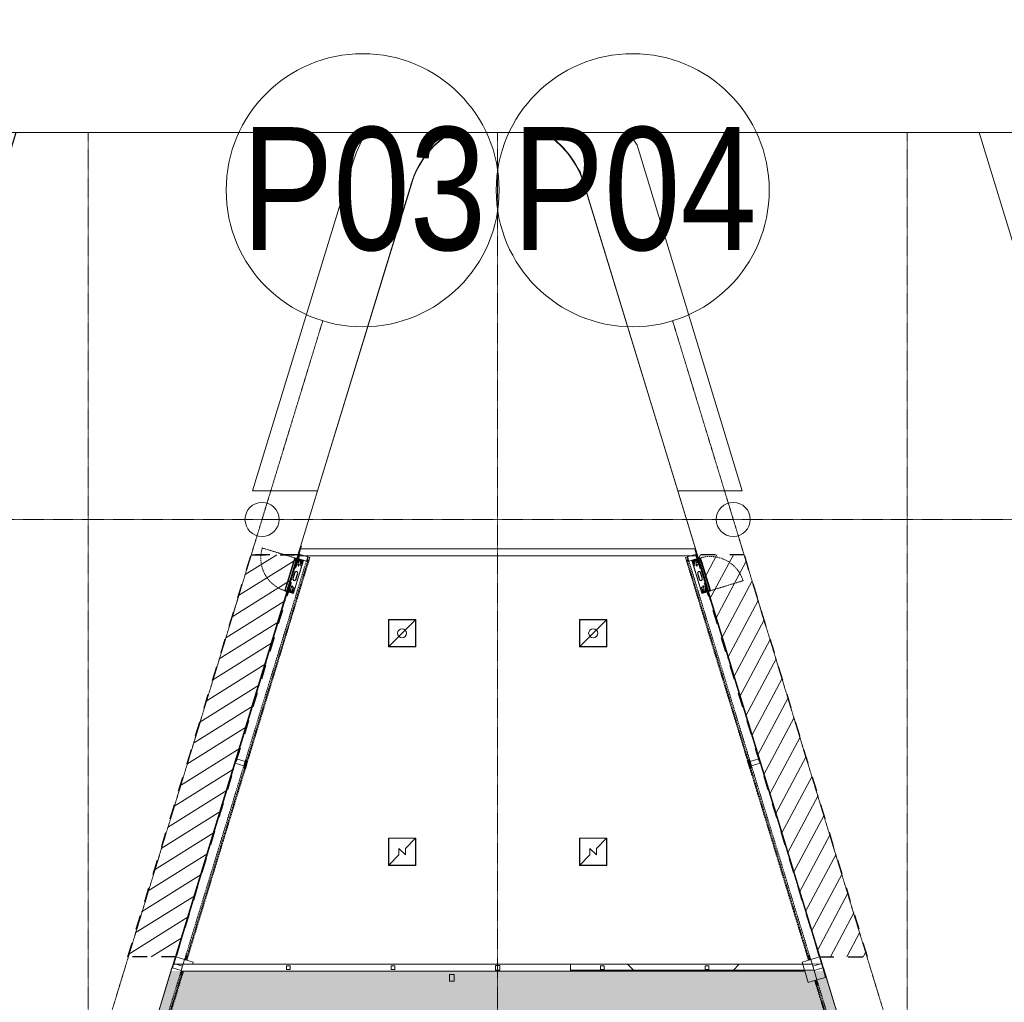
# Model space of a CAD drawing. Header units: millimetres. Extents: x 869791 to 957834, y 561000 to 598978.
# Tile 20 of 38: x 913136 to 934776, y 577392 to 598978. Entities that reach past the tile are written whole.
import ezdxf
from ezdxf.xclip import XClip

# ---------------------------------------------------------------- set-up
doc = ezdxf.new("R2010")
doc.units = ezdxf.units.MM
doc.header["$XCLIPFRAME"] = 2
for name, pattern in [('_T2 Dash', [6.35, 3.175, -3.175]), ('_T2 Grid Line', [22.225, 12.7, -3.175, 3.175, -3.175]), ('_T2 Overhead', [6.6, 4, -1, 0.6, -1]), ('MASTER_19447-AA-TOF-20-3000_A18$0$Dash', [6.35, 3.175, -3.175])]:
    doc.linetypes.add(name, pattern=pattern)
doc.layers.add('$AUDIT_BAD_LAYER1', color=7, linetype='Continuous')
for name, color, linetype, lineweight in [('0-1', 7, 'Continuous', 5), ('A2-1', 7, '_T2 Overhead', 5), ('A2-2', 7, '_T2 Dash', 5), ('A2-3', 7, 'Continuous', 9), ('A2-DOR-1', 7, '_T2 Overhead', 5), ('A2-DOR-3', 7, '_T2 Dash', 5), ('A222-1', 7, 'Continuous', 9), ('A222-3', 7, '_T2 Overhead', 5), ('A23-1', 7, 'Continuous', 9), ('A24', 7, 'Continuous', 5), ('A24-2', 7, 'Continuous', 9), ('A254', 7, 'Continuous', 5), ('A822', 7, 'Continuous', 5), ('A822-1', 7, '_T2 Grid Line', 5), ('A852-TYNN', 7, 'Continuous', 5), ('A864', 7, 'Continuous', 5), ('A864-1', 7, '_T2 Overhead', 5)]:
    doc.layers.add(name, color=color, linetype=linetype, lineweight=lineweight)
doc.layers.add('A200-13 KIOSK', color=7, linetype='Continuous', lineweight=5, true_color=0xc7d6ef)
doc.layers.add('A222-2', color=9, linetype='Continuous', lineweight=5, true_color=0x808080)
doc.styles.add('Arial_31', font='arial.ttf', dxfattribs={"width": 0.8, "height": 2700})

# ---------------------------------------------------------------- blocks, each defined once
blk = doc.blocks.new('Grid - Akse - 6_0 mm-1388708-19447-aa-tof-20-3000')
at = {"layer": 'A822'}
blk.add_circle((0, 0), 3, dxfattribs=at)
blk = doc.blocks.new('A253 - Gulvluke_varmefordeler - A253 - GulvLuke - Varmefordeler-V115-19447-aa-tof-20-3000')
at = {"layer": 'A864'}
for p, q in [((300, 300), (-300, 300)), ((-300, 300), (-300, -300)), ((295, 295), (-295, -295)), ((-295, -295), (-295, 295)), ((-295, 295), (295, 295)), ((295, 295), (295, -295)), ((300, -300), (300, 300)), ((-300, -300), (300, -300)), ((295, -295), (-295, -295))]:
    blk.add_line(p, q, dxfattribs=at)
blk.add_circle((0, 0), 100, dxfattribs=at)
blk = doc.blocks.new('A232 - Gulvluke_Installasjonsgulv - A253 - Gulvluke - Installasjonsgulv-V112-19447-aa-tof-20-3000')
at = {"layer": 'A864'}
for p, q in [((300, 300), (-300, 300)), ((-300, 300), (-300, -300)), ((-295, -295), (-295, 295)), ((-295, 295), (295, 295)), ((295, 295), (71, 71)), ((295, 295), (295, -295)), ((300, -300), (300, 300)), ((-71, 71), (-71, -71)), ((71, -71), (-71, 71)), ((71, -71), (71, 71)), ((-71, -71), (-295, -295)), ((-300, -300), (300, -300)), ((295, -295), (-295, -295))]:
    blk.add_line(p, q, dxfattribs=at)
blk = doc.blocks.new('B222 - HUP - B222 - HUP - 200 x 100 x 8-61912793-19447-aa-tof-20-3000')
at = {"layer": 'A222-1'}
for p, q in [((50, 100), (-50, 100)), ((-50, 100), (-50, -100)), ((50, 100), (-50, 100)), ((-50, 100), (-50, -100)), ((50, -100), (50, 100)), ((50, -100), (50, 100)), ((-50, -100), (50, -100)), ((-50, -100), (50, -100))]:
    blk.add_line(p, q, dxfattribs=at)
blk = doc.blocks.new('B222 - HUP - B222 - HUP - 200 x 100 x 8-V305-19447-aa-tof-20-3000')
at = {"layer": 'A222-1'}
for p, q in [((50, 100), (-50, 100)), ((-50, 100), (-50, -100)), ((50, 100), (-50, 100)), ((-50, 100), (-50, -100)), ((50, -100), (50, 100)), ((50, -100), (50, 100)), ((-50, -100), (50, -100)), ((-50, -100), (50, -100))]:
    blk.add_line(p, q, dxfattribs=at)
blk = doc.blocks.new('B222 - HUP - B222 - HUP - 200 x 100 x 8-61912792-19447-aa-tof-20-3000')
at = {"layer": 'A222-1'}
for p, q in [((50, 100), (-50, 100)), ((-50, 100), (-50, -100)), ((50, 100), (-50, 100)), ((-50, 100), (-50, -100)), ((50, -100), (50, 100)), ((50, -100), (50, 100)), ((-50, -100), (50, -100)), ((-50, -100), (50, -100))]:
    blk.add_line(p, q, dxfattribs=at)
blk = doc.blocks.new('B222 - HUP - B222 - HUP - 200 x 100 x 8-V316-19447-aa-tof-20-3000')
at = {"layer": 'A222-1'}
for p, q in [((-50, 100), (50, 100)), ((-50, -100), (-50, 100)), ((-50, -100), (-50, 100)), ((-50, 100), (50, 100)), ((50, 100), (50, -100)), ((50, 100), (50, -100)), ((50, -100), (-50, -100)), ((50, -100), (-50, -100))]:
    blk.add_line(p, q, dxfattribs=at)
blk = doc.blocks.new('B222 - HUP - B222 - HUP - 200 x 100 x 8-61912829-19447-aa-tof-20-3000')
at = {"layer": 'A222-1'}
for p, q in [((-50, 100), (50, 100)), ((-50, -100), (-50, 100)), ((-50, -100), (-50, 100)), ((-50, 100), (50, 100)), ((50, 100), (50, -100)), ((50, 100), (50, -100)), ((50, -100), (-50, -100)), ((50, -100), (-50, -100))]:
    blk.add_line(p, q, dxfattribs=at)
blk = doc.blocks.new('B222 - HUP - B222 - HUP - 200 x 100 x 8-61912830-19447-aa-tof-20-3000')
at = {"layer": 'A222-1'}
for p, q in [((-50, 100), (50, 100)), ((-50, -100), (-50, 100)), ((-50, -100), (-50, 100)), ((-50, 100), (50, 100)), ((50, 100), (50, -100)), ((50, 100), (50, -100)), ((50, -100), (-50, -100)), ((50, -100), (-50, -100))]:
    blk.add_line(p, q, dxfattribs=at)
blk = doc.blocks.new('A233 - Rulleport - A233 - RI_AAO - 4080 x 2500-72972505-19447-aa-tof-20-3000')
at = {"layer": 'A2-DOR-3'}
for p, q in [((1990, -100), (-2025, -100)), ((-2025, -100), (-2025, -150)), ((-2025, -150), (2025, -150)), ((2025, -150), (2025, -100))]:
    blk.add_line(p, q, dxfattribs=at)
blk = doc.blocks.new('A233 - Rulleport - A233 - RI_AAO - 4500 x 2500-V363-19447-aa-tof-20-3000')
at = {"layer": 'A2-DOR-3'}
for p, q in [((-2235, -100), (-2235, -150)), ((-2235, -150), (2235, -150)), ((2235, -100), (-2200, -100)), ((2235, -150), (2235, -100))]:
    blk.add_line(p, q, dxfattribs=at)
blk = doc.blocks.new('A233 - Rulleport - A233 - RI_AAO - 4700 x 2500-72972487-19447-aa-tof-20-3000')
at = {"layer": 'A2-DOR-3'}
for p, q in [((-2335, -100), (-2335, -150)), ((-2335, -150), (2335, -150)), ((2302, -100), (-2300, -100)), ((2335, -150), (2335, -100))]:
    blk.add_line(p, q, dxfattribs=at)
blk = doc.blocks.new('A233 - Rulleport - A233 - RI_AAO - 4300 x 2500-72972507-19447-aa-tof-20-3000')
at = {"layer": 'A2-DOR-3'}
for p, q in [((-2135, 100), (-2135, 150)), ((-2135, 150), (2135, 150)), ((2100, 100), (-2135, 100)), ((2135, 150), (2135, 100))]:
    blk.add_line(p, q, dxfattribs=at)
blk = doc.blocks.new('A233 - Rulleport - A233 - RI_AAO - 4500 x 2500-V364-19447-aa-tof-20-3000')
at = {"layer": 'A2-DOR-3'}
for p, q in [((-2235, 100), (-2235, 150)), ((-2235, 150), (2235, 150)), ((2235, 100), (-2200, 100)), ((2235, 150), (2235, 100))]:
    blk.add_line(p, q, dxfattribs=at)
blk = doc.blocks.new('A233 - Rulleport - A233 - RI_AAO - 4700 x 2500-72972488-19447-aa-tof-20-3000')
at = {"layer": 'A2-DOR-3'}
for p, q in [((-2335, 100), (-2335, 150)), ((-2335, 150), (2335, 150)), ((2302, 100), (-2300, 100)), ((2335, 150), (2335, 100))]:
    blk.add_line(p, q, dxfattribs=at)
blk = doc.blocks.new('A36 - Føringsskinner rullegitter - A36 - Føringsskinner rullegitter-62504514-19447-aa-tof-20-3000')
at = {"layer": 'A2-3'}
for p, q in [((-19, 50), (-19, -50)), ((-17, 50), (-19, 50)), ((-17, -48), (-17, 50)), ((19, 50), (17, 50)), ((17, 50), (17, -48)), ((19, -50), (19, 50)), ((-19, -50), (19, -50)), ((17, -48), (-17, -48))]:
    blk.add_line(p, q, dxfattribs=at)
blk = doc.blocks.new('A36 - Føringsskinner rullegitter - A36 - Føringsskinner rullegitter-62505795-19447-aa-tof-20-3000')
at = {"layer": 'A2-3'}
for p, q in [((-19, 50), (-19, -50)), ((19, 50), (-19, 50)), ((-17, -50), (-17, 48)), ((-17, 48), (17, 48)), ((17, 48), (17, -50)), ((19, -50), (19, 50)), ((-19, -50), (-17, -50)), ((17, -50), (19, -50))]:
    blk.add_line(p, q, dxfattribs=at)
blk = doc.blocks.new('B222 - HUP - B222 - HUP - 80 x 80 x 5 mm-64529134-19447-aa-tof-20-3000')
at = {"layer": 'A222-1'}
for p, q in [((40, 40), (-40, 40)), ((-40, 40), (-40, -40)), ((40, 40), (-40, 40)), ((-40, 40), (-40, -40)), ((40, -40), (40, 40)), ((40, -40), (40, 40)), ((-40, -40), (40, -40)), ((-40, -40), (40, -40))]:
    blk.add_line(p, q, dxfattribs=at)
blk = doc.blocks.new('B222 - HUP - B222 - HUP - 100 x 100 x 10 mm-64529139-19447-aa-tof-20-3000')
at = {"layer": 'A222-1'}
for p, q in [((50, 50), (-50, 50)), ((-50, 50), (-50, -50)), ((50, 50), (-50, 50)), ((-50, 50), (-50, -50)), ((50, -50), (50, 50)), ((50, -50), (50, 50)), ((-50, -50), (50, -50)), ((-50, -50), (50, -50))]:
    blk.add_line(p, q, dxfattribs=at)
blk = doc.blocks.new('A234 - Gitter - A241 - Gitter 300 x 300_UK_2550-69921320-19447-aa-tof-20-3000')
at = {"layer": 'A2-2'}
blk.add_line((0, 0), (4293, 0), dxfattribs=at)
blk = doc.blocks.new('A234 - Gitter - A241 - Gitter 300 x 300_UK_2550-68448954-19447-aa-tof-20-3000')
at = {"layer": 'A2-2'}
blk.add_line((0, 0), (4080, 0), dxfattribs=at)
blk = doc.blocks.new('A234 - Gitter - A241 - Gitter 300 x 300_UK_2550-67253122-19447-aa-tof-20-3000')
at = {"layer": 'A2-2'}
blk.add_line((201, 0), (4701, 0), dxfattribs=at)
blk = doc.blocks.new('A234 - Gitter - A241 - Gitter 300 x 300_UK_2550-69921317-19447-aa-tof-20-3000')
at = {"layer": 'A2-2'}
blk.add_line((252, 0), (4752, 0), dxfattribs=at)
blk = doc.blocks.new('A234 - Gitter - A241 - Gitter 300 x 300_UK_2550-67253124-19447-aa-tof-20-3000')
at = {"layer": 'A2-2'}
blk.add_line((0, 0), (4701, 0), dxfattribs=at)
blk = doc.blocks.new('A234 - Gitter - A241 - Gitter 300 x 300_UK_2550-67555564-19447-aa-tof-20-3000')
at = {"layer": 'A2-2'}
blk.add_line((0, 0), (4702, 0), dxfattribs=at)
blk = doc.blocks.new('A275 - Pylon - venstrehengslet - A275 - Pylon - venstrehengslet-V653-19447-aa-tof-20-3000')
at = {"layer": '$AUDIT_BAD_LAYER1'}
for p, q in [((-376, 195), (-376, 0)), ((-376, 41), (-376, 0)), ((-373, 3), (-373, 38)), ((-287, 3), (-373, 3)), ((-320, 166), (-320, 146)), ((-320, 96), (-320, 76)), ((-300, 146), (-300, 166)), ((-300, 76), (-300, 96)), ((-287, 1), (-287, 3)), ((286, 1), (-287, 1)), ((-240, 131), (-260, 131)), ((-260, 111), (-240, 111)), ((-77, 158), (-101, 134)), ((-101, 134), (-101, 108)), ((-101, 108), (-77, 85)), ((77, 158), (-77, 158)), ((-77, 85), (77, 85)), ((100, 134), (77, 158)), ((77, 85), (100, 108)), ((100, 108), (100, 134)), ((260, 131), (240, 131)), ((240, 111), (260, 111)), ((286, 1), (286, 3)), ((373, 3), (286, 3)), ((300, 166), (300, 146)), ((300, 96), (300, 76)), ((320, 146), (320, 166)), ((320, 76), (320, 96)), ((373, 38), (373, 3)), ((376, 0), (376, 195)), ((376, 0), (376, 41)), ((-376, 0), (376, 0))]:
    blk.add_line(p, q, dxfattribs=at)
for centre, radius, start, end in [((-354, 166), 10, 0, 180), ((-354, 166), 10, 180, 0), ((-354, 121), 10, 0, 180), ((-354, 121), 10, 180, 360), ((-354, 76), 10, 0, 180), ((-354, 76), 10, 180, 0), ((-354, 166), 5.5, 0, 180), ((-354, 166), 5.5, 180, 360), ((-354, 144), 6, 360, 180), ((-354, 144), 6, 180, 360), ((-354, 121), 5.5, 0, 180), ((-354, 121), 5.5, 180, 360), ((-354, 99), 6, 0, 180), ((-354, 99), 6, 180, 360), ((-354, 76), 5.5, 0, 180), ((-354, 76), 5.5, 180, 360), ((-310, 166), 10, 0, 180), ((-310, 146), 10, 180, 0), ((-310, 96), 10, 0, 180), ((-310, 76), 10, 180, 0), ((-260, 121), 10, 90, 180), ((-260, 121), 10, 180, 270), ((-260, 166), 7, 0, 180), ((-260, 166), 7, 180, 0), ((-260, 76), 7, 0, 180), ((-260, 76), 7, 180, 0), ((-240, 121), 10, 270, 90), ((240, 121), 10, 90, 180), ((240, 121), 10, 180, 270), ((260, 166), 7, 0, 180), ((260, 166), 7, 180, 0), ((260, 76), 7, 0, 180), ((260, 76), 7, 180, 0), ((260, 121), 10, 270, 90), ((310, 166), 10, 0, 180), ((310, 146), 10, 180, 360), ((310, 96), 10, 0, 180), ((310, 76), 10, 180, 0), ((354, 166), 10, 0, 180), ((354, 166), 10, 180, 0), ((354, 121), 10, 0, 180), ((354, 121), 10, 180, 360), ((354, 76), 10, 0, 180), ((354, 76), 10, 180, 0), ((354, 166), 5.5, 0, 180), ((354, 166), 5.5, 180, 360), ((354, 144), 6, 360, 180), ((354, 144), 6, 180, 360), ((354, 121), 5.5, 0, 180), ((354, 121), 5.5, 180, 360), ((354, 99), 6, 0, 180), ((354, 99), 6, 180, 360), ((354, 76), 5.5, 0, 180), ((354, 76), 5.5, 180, 360)]:
    blk.add_arc(centre, radius, start, end, dxfattribs=at)
at = {"layer": 'A2-2'}
blk.add_line((-376, 0), (-376, -752), dxfattribs=at)
blk.add_arc((-376, 0), 752, 270, 360, dxfattribs=at)
at = {"layer": 'A2-3'}
for p, q in [((376, 195), (-376, 195)), ((-376, 195), (-376, 50)), ((-376, 50), (376, 50)), ((376, 41), (-376, 41)), ((-376, 41), (-376, 1)), ((-376, 1), (-287, 1)), ((-373, 54), (-373, 192)), ((-373, 192), (373, 192)), ((373, 54), (-373, 54)), ((-373, 4), (-373, 38)), ((-373, 38), (373, 38)), ((373, 4), (-373, 4)), ((360, 50), (-360, 50)), ((-360, 50), (-360, 41)), ((-360, 41), (360, 41)), ((-287, 1), (-287, 3)), ((-287, 3), (286, 3)), ((286, 3), (286, 1)), ((286, 1), (376, 1)), ((360, 41), (360, 50)), ((373, 192), (373, 54)), ((373, 38), (373, 4)), ((376, 50), (376, 195)), ((376, 1), (376, 41))]:
    blk.add_line(p, q, dxfattribs=at)
blk = doc.blocks.new('A275 - Pylon - venstrehengslet - A275 - Pylon - venstrehengslet-V651-19447-aa-tof-20-3000')
at = {"layer": '$AUDIT_BAD_LAYER1'}
for p, q in [((-376, 195), (-376, 0)), ((-376, 41), (-376, 0)), ((-373, 3), (-373, 38)), ((-287, 3), (-373, 3)), ((-320, 166), (-320, 146)), ((-320, 96), (-320, 76)), ((-300, 146), (-300, 166)), ((-300, 76), (-300, 96)), ((-287, 1), (-287, 3)), ((287, 1), (-287, 1)), ((-240, 131), (-260, 131)), ((-260, 111), (-240, 111)), ((-77, 158), (-101, 134)), ((-101, 134), (-101, 108)), ((-101, 108), (-77, 85)), ((77, 158), (-77, 158)), ((-77, 85), (77, 85)), ((100, 134), (77, 158)), ((77, 85), (100, 108)), ((100, 108), (100, 134)), ((260, 131), (240, 131)), ((240, 111), (260, 111)), ((287, 1), (287, 3)), ((373, 3), (287, 3)), ((300, 166), (300, 146)), ((300, 96), (300, 76)), ((320, 146), (320, 166)), ((320, 76), (320, 96)), ((373, 38), (373, 3)), ((376, 0), (376, 195)), ((376, 0), (376, 41)), ((-376, 0), (376, 0))]:
    blk.add_line(p, q, dxfattribs=at)
for centre, radius, start, end in [((-354, 166), 10, 0, 180), ((-354, 166), 10, 180, 0), ((-354, 121), 10, 0, 180), ((-354, 121), 10, 180, 360), ((-354, 76), 10, 0, 180), ((-354, 76), 10, 180, 0), ((-354, 166), 5.5, 0, 180), ((-354, 166), 5.5, 180, 360), ((-354, 144), 6, 360, 180), ((-354, 144), 6, 180, 360), ((-354, 121), 5.5, 0, 180), ((-354, 121), 5.5, 180, 360), ((-354, 99), 6, 0, 180), ((-354, 99), 6, 180, 360), ((-354, 76), 5.5, 0, 180), ((-354, 76), 5.5, 180, 360), ((-310, 166), 10, 0, 180), ((-310, 146), 10, 180, 0), ((-310, 96), 10, 0, 180), ((-310, 76), 10, 180, 0), ((-260, 121), 10, 90, 180), ((-260, 121), 10, 180, 270), ((-260, 166), 7, 0, 180), ((-260, 166), 7, 180, 0), ((-260, 76), 7, 0, 180), ((-260, 76), 7, 180, 0), ((-240, 121), 10, 270, 90), ((240, 121), 10, 90, 180), ((240, 121), 10, 180, 270), ((260, 166), 7, 0, 180), ((260, 166), 7, 180, 0), ((260, 76), 7, 0, 180), ((260, 76), 7, 180, 0), ((260, 121), 10, 270, 90), ((310, 166), 10, 0, 180), ((310, 146), 10, 180, 360), ((310, 96), 10, 0, 180), ((310, 76), 10, 180, 0), ((354, 166), 10, 0, 180), ((354, 166), 10, 180, 0), ((354, 121), 10, 0, 180), ((354, 121), 10, 180, 360), ((354, 76), 10, 0, 180), ((354, 76), 10, 180, 0), ((354, 166), 5.5, 0, 180), ((354, 166), 5.5, 180, 360), ((354, 144), 6, 360, 180), ((354, 144), 6, 180, 360), ((354, 121), 5.5, 0, 180), ((354, 121), 5.5, 180, 360), ((354, 99), 6, 0, 180), ((354, 99), 6, 180, 360), ((354, 76), 5.5, 0, 180), ((354, 76), 5.5, 180, 360)]:
    blk.add_arc(centre, radius, start, end, dxfattribs=at)
at = {"layer": 'A2-2'}
blk.add_line((-376, 0), (-376, -752), dxfattribs=at)
blk.add_arc((-376, 0), 752, 270, 360, dxfattribs=at)
at = {"layer": 'A2-3'}
for p, q in [((376, 195), (-376, 195)), ((-376, 195), (-376, 51)), ((-376, 51), (376, 51)), ((376, 41), (-376, 41)), ((-376, 41), (-376, 1)), ((-376, 1), (-287, 1)), ((-373, 54), (-373, 192)), ((-373, 192), (373, 192)), ((373, 54), (-373, 54)), ((-373, 4), (-373, 38)), ((-373, 38), (373, 38)), ((373, 4), (-373, 4)), ((360, 51), (-360, 51)), ((-360, 51), (-360, 41)), ((-360, 41), (360, 41)), ((-287, 1), (-287, 3)), ((-287, 3), (287, 3)), ((287, 3), (287, 1)), ((287, 1), (376, 1)), ((360, 41), (360, 51)), ((373, 192), (373, 54)), ((373, 38), (373, 4)), ((376, 51), (376, 195)), ((376, 1), (376, 41))]:
    blk.add_line(p, q, dxfattribs=at)
blk = doc.blocks.new('gmtio-a-200-1-0001_rvt-1-19447-aa-tof-20-3000')
at = {"layer": 'A222-2'}
h = blk.add_hatch(dxfattribs=at)
h.set_pattern_fill('FP_5', color=256, style=0, pattern_type=2)
h.set_pattern_definition([(50, (0, 0), (7287.363, -637.56), [762, -8382]), (355, (0, 0), (-1409.714, 7642.27), [609.6, -6705.6]), (100.451, (607, -53), (5877.705, 7004.665), [647.6, -7123.6]), (46.184, (0, 2032), (10843.16, -1681.71), [1143, -12573]), (96.636, (904, 1892), (9496.1, 9897.1), [971.4, -10685.4]), (351.184, (0, 2032), (9496.2, 9897.01), [914.4, -10058.4]), (21, (1016, 1524), (6064.575, -4090.61), [762, -8382]), (326, (1016, 1524), (2472.08, 7367.52), [609.6, -6705.6]), (71.451, (1521.4, 1183), (8536.685, 3276.85), [647.6, -7123.6]), (37.5, (0, 0), (123.544, 3382.2016), [335.28, -6289.04, 335.28, -6471.92, -6731]), (37.5, (0, 0), (123.544, 3382.2016), [-13431.52, 335.28, -6395.72]), (7.5, (0, 0), (2672.787, 4007.223), [335.28, -3545.84, 335.28, -6136.64, -2565.4]), (7.5, (0, 0), (2672.787, 4007.223), [-10353.04, 335.28, -2230.12]), (327.5, (-2265.7, 0), (5423.636, -229.157), [335.28, -2204.72, 335.28, -7589.52, -10515.6]), (327.5, (-2265.7, 0), (5423.636, -229.157), [-10464.8, 335.28, -10180.32]), (317.5, (-3281.7, 0), (5925.17, 1017.067), [335.28, -2966.72, 335.28, -4927.6, -7467.6]), (317.5, (-3281.7, 0), (5925.17, 1017.067), [-8564.88, 335.28, -7132.32])])
h.paths.add_polyline_path([(586822, 587625), (586950, 587648), (587063, 587713), (587146, 587812), (587191, 587935), (587191, 588065), (587146, 588187), (587063, 588287), (586950, 588352), (586822, 588375), (586693, 588352), (586581, 588287), (586497, 588187), (586452, 588065), (586452, 587935), (586497, 587812), (586581, 587713), (586693, 587648), (586757, 587631)])
at = {"layer": 'A24'}
h = blk.add_hatch(dxfattribs=at)
h.set_pattern_fill('FP_24', color=256, style=0, pattern_type=2)
h.set_pattern_definition([(45, (0, 0), (-2828.427, 2828.427), []), (135, (0, 0), (-2828.427, -2828.427), [])])
h.paths.add_polyline_path([(598000, 578100), (598950, 578100), (598906, 578227), (593600, 578225), (593600, 578100), (597794, 578100)])
h.paths.add_polyline_path([(594260, 578110), (594260, 578190), (594340, 578190), (594340, 578110)])
h.paths.add_polyline_path([(596640, 578110), (596560, 578110), (596560, 578190), (596640, 578190)])
at = {"layer": 'A222-1'}
for centre, start, end in [((586822, 588000), 0, 180), ((597178, 588000), 0, 180), ((586822, 588000), 180, 0), ((597178, 588000), 180, 0)]:
    blk.add_arc(centre, 375, start, end, dxfattribs=at)
at = {"layer": 'A23-1'}
blk.add_line((598369, 578081), (598359, 578081), dxfattribs=at)
at = {"layer": 'A24'}
for p, q in [((598911, 578227), (598924, 578185)), ((598924, 578185), (598911, 578227))]:
    blk.add_line(p, q, dxfattribs=at)
at = {"layer": 'A24-2'}
for p, q in [((587669, 587353), (587634, 587235)), ((587670, 587353), (587669, 587353)), ((589140, 587353), (587774, 587353)), ((596366, 587235), (596331, 587353)), ((587741, 587203), (596259, 587203)), ((584929, 578388), (584884, 578243)), ((585120, 578330), (584929, 578388)), ((585076, 578185), (585120, 578330)), ((585120, 578330), (585076, 578185)), ((585311, 578271), (585120, 578330)), ((585298, 578227), (585311, 578271)), ((593600, 578227), (585298, 578227)), ((593600, 578077), (593600, 578227)), ((598911, 578227), (593600, 578227)), ((593600, 578227), (593600, 578100)), ((598880, 578330), (598689, 578271)), ((598689, 578271), (598826, 577824)), ((599071, 578388), (598880, 578330)), ((598880, 578330), (598911, 578227)), ((598924, 578185), (598880, 578330)), ((599116, 578243), (599071, 578388)), ((585043, 578077), (585252, 578077)), ((585252, 578077), (593600, 578077)), ((593600, 578100), (598950, 578100)), ((598359, 578077), (598234, 578077)), ((598954, 578089), (599017, 577882)), ((599017, 577882), (598954, 578089)), ((599208, 577940), (599145, 578148)), ((598826, 577824), (599017, 577882)), ((599017, 577882), (599208, 577940))]:
    blk.add_line(p, q, dxfattribs=at)
at = {"layer": 'A254'}
for p, q in [((586401, 612800), (568699, 554897)), ((570407, 560501), (586395, 612811)), ((570407, 560500), (586396, 612810)), ((597595, 612811), (613588, 560501)), ((597596, 612810), (613588, 560500)), ((616633, 550543), (597599, 612800)), ((590133, 595464), (588204, 589154)), ((596346, 587355), (593893, 595386)), ((587588, 587139), (590073, 595267)), ((593927, 595266), (596412, 587139)), ((587687, 587410), (587670, 587355)), ((587670, 587355), (596333, 587355)), ((596333, 587355), (596399, 587138)), ((587796, 587081), (587601, 587140)), ((587832, 587203), (587824, 587177)), ((596176, 587177), (596168, 587203)), ((596399, 587140), (596204, 587081)), ((582562, 570698), (587369, 586420)), ((587380, 586417), (584882, 578244)), ((599156, 578151), (596620, 586417)), ((599118, 578244), (596620, 586417)), ((596631, 586420), (601438, 570698)), ((584882, 578244), (584852, 578148)), ((584841, 578152), (584032, 575508)), ((584855, 578148), (584841, 578152)), ((590944, 578005), (591044, 578005)), ((590944, 577855), (590944, 578005)), ((591044, 578005), (591044, 577855)), ((598234, 578077), (593600, 578077)), ((596500, 578077), (596500, 578100)), ((596500, 578100), (596500, 578077)), ((598748, 578077), (598359, 578077)), ((599159, 578152), (599145, 578148)), ((599968, 575508), (599159, 578152)), ((591044, 577855), (590944, 577855))]:
    blk.add_line(p, q, dxfattribs=at)
for centre, radius, start, end in [((592000, 594806), 1981, 13.4291, 166.5437), ((592000, 594807), 1979, 16.984, 160.6206)]:
    blk.add_arc(centre, radius, start, end, dxfattribs=at)
at = {"layer": 'A2-1'}
for name, p, rotation in [('A275 - Pylon - venstrehengslet - A275 - Pylon - venstrehengslet-V653-19447-aa-tof-20-3000', (587436, 586793), 252.9999998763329), ('A275 - Pylon - venstrehengslet - A275 - Pylon - venstrehengslet-V651-19447-aa-tof-20-3000', (596564, 586793), 107.0000000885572), ('A234 - Gitter - A241 - Gitter 300 x 300_UK_2550-67253124-19447-aa-tof-20-3000', (586464, 582624), 72.99999991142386), ('A36 - Føringsskinner rullegitter - A36 - Føringsskinner rullegitter-62504514-19447-aa-tof-20-3000', (587840, 587120), 162.999999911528), ('A36 - Føringsskinner rullegitter - A36 - Føringsskinner rullegitter-62505795-19447-aa-tof-20-3000', (596160, 587120), 17.00000008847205), ('A234 - Gitter - A241 - Gitter 300 x 300_UK_2550-67555564-19447-aa-tof-20-3000', (597536, 582624), 107.0000000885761), ('A234 - Gitter - A241 - Gitter 300 x 300_UK_2550-69921317-19447-aa-tof-20-3000', (585075, 578080), 72.99999991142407), ('A36 - Føringsskinner rullegitter - A36 - Føringsskinner rullegitter-62504514-19447-aa-tof-20-3000', (586451, 582576), 162.999999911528), ('A36 - Føringsskinner rullegitter - A36 - Føringsskinner rullegitter-62505795-19447-aa-tof-20-3000', (586480, 582672), 162.9999999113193), ('A36 - Føringsskinner rullegitter - A36 - Føringsskinner rullegitter-62504514-19447-aa-tof-20-3000', (597520, 582672), 17.0000000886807), ('A36 - Føringsskinner rullegitter - A36 - Føringsskinner rullegitter-62505795-19447-aa-tof-20-3000', (597549, 582576), 17.00000008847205), ('A234 - Gitter - A241 - Gitter 300 x 300_UK_2550-67253122-19447-aa-tof-20-3000', (598910, 578128), 107.0000000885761), ('A36 - Føringsskinner rullegitter - A36 - Føringsskinner rullegitter-62505795-19447-aa-tof-20-3000', (585164, 578368), 162.9999999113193), ('A36 - Føringsskinner rullegitter - A36 - Føringsskinner rullegitter-62504514-19447-aa-tof-20-3000', (598836, 578368), 17.0000000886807), ('A234 - Gitter - A241 - Gitter 300 x 300_UK_2550-69921320-19447-aa-tof-20-3000', (583819, 573972), 72.99999991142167), ('A36 - Føringsskinner rullegitter - A36 - Føringsskinner rullegitter-62504514-19447-aa-tof-20-3000', (585061, 578032), 162.999999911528), ('A36 - Føringsskinner rullegitter - A36 - Føringsskinner rullegitter-62505795-19447-aa-tof-20-3000', (599002, 577825), 17.00000008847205), ('A234 - Gitter - A241 - Gitter 300 x 300_UK_2550-68448954-19447-aa-tof-20-3000', (600181, 573972), 107.0000000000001)]:
    blk.add_blockref(name, p, dxfattribs=dict(at, rotation=rotation))
at = {"layer": 'A2-DOR-1'}
for name, p, rotation in [('A233 - Rulleport - A233 - RI_AAO - 4700 x 2500-72972488-19447-aa-tof-20-3000', (587027, 584911), 252.9999999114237), ('A233 - Rulleport - A233 - RI_AAO - 4700 x 2500-72972487-19447-aa-tof-20-3000', (596973, 584911), 287.0000000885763), ('A233 - Rulleport - A233 - RI_AAO - 4500 x 2500-V364-19447-aa-tof-20-3000', (585682, 580510), 252.9999999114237), ('A233 - Rulleport - A233 - RI_AAO - 4500 x 2500-V363-19447-aa-tof-20-3000', (598318, 580510), 287.0000000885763), ('A233 - Rulleport - A233 - RI_AAO - 4300 x 2500-72972507-19447-aa-tof-20-3000', (584323, 576066), 252.9999999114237), ('A233 - Rulleport - A233 - RI_AAO - 4080 x 2500-72972505-19447-aa-tof-20-3000', (599709, 575960), 287.0000000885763)]:
    blk.add_blockref(name, p, dxfattribs=dict(at, rotation=rotation))
at = {"layer": 'A222-3'}
for name, p, rotation in [('B222 - HUP - B222 - HUP - 200 x 100 x 8-61912830-19447-aa-tof-20-3000', (587715, 587158), 72.99999991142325), ('B222 - HUP - B222 - HUP - 200 x 100 x 8-61912792-19447-aa-tof-20-3000', (596285, 587158), 107.0000000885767), ('B222 - HUP - B222 - HUP - 200 x 100 x 8-61912829-19447-aa-tof-20-3000', (586340, 582662), 72.99999991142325), ('B222 - HUP - B222 - HUP - 200 x 100 x 8-V305-19447-aa-tof-20-3000', (597660, 582662), 107.0000000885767), ('B222 - HUP - B222 - HUP - 200 x 100 x 8-V316-19447-aa-tof-20-3000', (584965, 578166), 72.99999991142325), ('B222 - HUP - B222 - HUP - 200 x 100 x 8-61912793-19447-aa-tof-20-3000', (599035, 578166), 107.0000000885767)]:
    blk.add_blockref(name, p, dxfattribs=dict(at, rotation=rotation))
for name, p in [('B222 - HUP - B222 - HUP - 80 x 80 x 5 mm-64529134-19447-aa-tof-20-3000', (587400, 578150)), ('B222 - HUP - B222 - HUP - 80 x 80 x 5 mm-64529134-19447-aa-tof-20-3000', (589700, 578150)), ('B222 - HUP - B222 - HUP - 100 x 100 x 10 mm-64529139-19447-aa-tof-20-3000', (592000, 578150)), ('B222 - HUP - B222 - HUP - 80 x 80 x 5 mm-64529134-19447-aa-tof-20-3000', (594300, 578150)), ('B222 - HUP - B222 - HUP - 80 x 80 x 5 mm-64529134-19447-aa-tof-20-3000', (596600, 578150))]:
    blk.add_blockref(name, p, dxfattribs=at)
at = {"layer": 'A864-1'}
for name, p in [('A253 - Gulvluke_varmefordeler - A253 - GulvLuke - Varmefordeler-V115-19447-aa-tof-20-3000', (589900, 585500)), ('A253 - Gulvluke_varmefordeler - A253 - GulvLuke - Varmefordeler-V115-19447-aa-tof-20-3000', (594100, 585500)), ('A232 - Gulvluke_Installasjonsgulv - A253 - Gulvluke - Installasjonsgulv-V112-19447-aa-tof-20-3000', (589900, 580700)), ('A232 - Gulvluke_Installasjonsgulv - A253 - Gulvluke - Installasjonsgulv-V112-19447-aa-tof-20-3000', (594100, 580700))]:
    blk.add_blockref(name, p, dxfattribs=at)

msp = doc.modelspace()

# ---------------------------------------------------------------- hatches: boundary and pattern name
at = {"layer": 'A200-13 KIOSK'}
msp.add_hatch(color=256, dxfattribs=at).paths.add_polyline_path([(914653, 569720), (933378, 569720), (930819, 578077), (916459, 578077), (913904, 569720), (914649, 569720)])
at = {"layer": 'A852-TYNN', "transparency": 33554661}
h = msp.add_hatch(dxfattribs=at)
h.set_pattern_fill('ANSI31', color=256, scale=100, angle=347)
h.paths.add_polyline_path([(915512, 578388), (916570, 578388), (919287, 587224), (918223, 587224)])
h = msp.add_hatch(dxfattribs=at)
h.set_pattern_fill('ANSI31', color=256, scale=100, angle=197)
h.set_pattern_definition([(242, (-18724.8, 40059.13), (280.33586, -149.05722), [])])
h.paths.add_polyline_path([(930713, 578388), (931770, 578388), (929060, 587224), (927996, 587224)])

# ---------------------------------------------------------------- linework, layer by layer
at = {"linetype": 'MASTER_19447-AA-TOF-20-3000_A18$0$Dash', "ltscale": 100}
for p, q in [((915521, 578388), (918223, 587224)), ((919271, 587224), (918223, 587224)), ((916570, 578388), (915521, 578388))]:
    msp.add_line(p, q, dxfattribs=at)
for points in [[(916570, 578388), (915512, 578388), (918223, 587224), (919287, 587224)], [(930713, 578388), (931770, 578388), (929060, 587224), (927996, 587224)]]:
    msp.add_lwpolyline(points, close=True, dxfattribs=at)
at = {"layer": 'A822-1'}
for p, q in [((914641, 561000), (914641, 596499)), ((923641, 561000), (923641, 596499)), ((932641, 561000), (932641, 596499)), ((918335, 587582), (919797, 592363)), ((928947, 587582), (927486, 592363)), ((869791, 588000), (957834, 588000)), ((910208, 561000), (918335, 587582)), ((937074, 561000), (928947, 587582))]:
    msp.add_line(p, q, dxfattribs=at)
at = {"layer": 'A852-TYNN'}
for points in [[(957834, 596499), (869791, 596499), (869791, 561000), (957834, 561000)], [(917566, 578227), (930771, 578235), (928018, 587203), (919262, 587203), (916523, 578227), (917319, 578227)]]:
    msp.add_lwpolyline(points, close=True, dxfattribs=at)
for points in [[(922624, 596499), (922604, 596488), (922475, 596401), (922353, 596304), (922238, 596198), (922133, 596083), (922036, 595961), (921950, 595830), (921874, 595694), (921809, 595551), (921755, 595402), (919684, 588625), (918253, 588625), (920457, 595835), (920541, 596068), (920652, 596310), (920756, 596499)], [(926524, 596499), (926706, 596224), (929015, 588625), (927599, 588625), (925455, 595635), (925210, 596005), (925144, 596086), (925039, 596200), (924924, 596306), (924802, 596403), (924672, 596489), (924655, 596499)]]:
    msp.add_lwpolyline(points, dxfattribs=at)

# ---------------------------------------------------------------- block references
at = {"layer": '0-1'}
ref = msp.add_blockref('gmtio-a-200-1-0001_rvt-1-19447-aa-tof-20-3000', (331641, 0), dxfattribs=at)
XClip(ref).set_block_clipping_path([(538149.9999999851, 560999.9999999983), (626192.6181362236, 596498.7507570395)])
at = {"layer": 'A822', "xscale": 999.999999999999, "yscale": 999.999999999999, "zscale": 999.999999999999}
for p, rotation in [((920674, 595232), 342.9999999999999), ((926609, 595232), 16.99999999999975)]:
    msp.add_blockref('Grid - Akse - 6_0 mm-1388708-19447-aa-tof-20-3000', p, dxfattribs=dict(at, rotation=rotation))

# ---------------------------------------------------------------- texts
at = {"layer": 'A822', "char_height": 2700, "width": 6349.36, "attachment_point": 1, "style": 'Arial_31'}
for s, insert in [('P03', (918017, 596618)), ('P04', (923967, 596618))]:
    msp.add_mtext(s, dxfattribs=dict(at, insert=insert))

doc.saveas('drawing.dxf')
